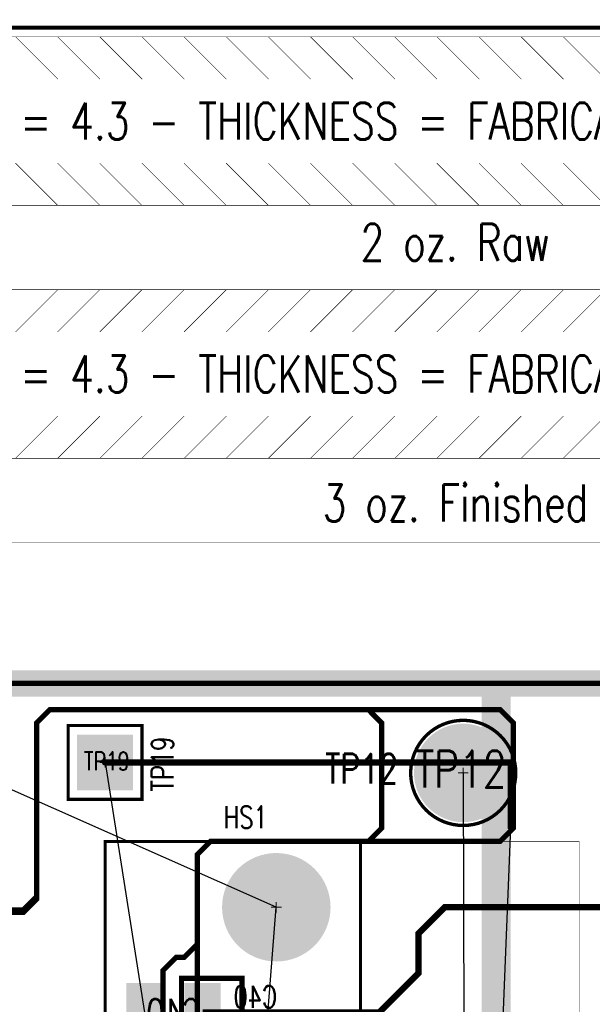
# Model space of a CAD drawing. Extents: x -7.2 to 18.3, y -5.6 to 10.9.
# Tile 84 of 112: x 1 to 2.1, y 7.2 to 9.1. Entities that reach past the tile are written whole.
import ezdxf
from ezdxf.enums import TextEntityAlignment as Align

# ---------------------------------------------------------------- set-up
doc = ezdxf.new("R2010")
doc.units = 0
for name, pattern in [('SIG_22', [2, 1, 1]), ('SIG_6', [2, 1, 1]), ('SIG_9', [2, 1, 1])]:
    doc.linetypes.add(name, pattern=pattern)
for name, color, linetype in [('2D_LINE_02', 112, 'CONTINUOUS'), ('2D_LINE_116', 255, 'CONTINUOUS'), ('2D_LINE_122', 4, 'CONTINUOUS'), ('BOARD_OUTLINE_00', 254, 'CONTINUOUS'), ('COPPER_01', 1, 'CONTINUOUS'), ('COPPER_04', 5, 'CONTINUOUS'), ('DRIL_PLTE_THRU_01', 16, 'CONTINUOUS'), ('DRIL_PLTE_THRU_03', 146, 'CONTINUOUS'), ('DRIL_PLTE_THRU_04', 176, 'CONTINUOUS'), ('DRIL_SYMBOL', 254, 'CONTINUOUS'), ('LINK_00', 2, 'CONTINUOUS'), ('PADS_BOT', 5, 'CONTINUOUS'), ('PADS_INNER', 1, 'CONTINUOUS'), ('PADS_TOP', 1, 'CONTINUOUS'), ('PADS_XR_131', 3, 'CONTINUOUS'), ('PADS_XR_132', 6, 'CONTINUOUS'), ('PADS_XR_133', 254, 'CONTINUOUS'), ('PART_NAME_123', 255, 'CONTINUOUS'), ('PART_NAME_124', 6, 'CONTINUOUS'), ('PART_NAME_129', 2, 'CONTINUOUS'), ('PART_NAME_130', 106, 'CONTINUOUS'), ('PART_TOP_2DLINE_123', 255, 'CONTINUOUS'), ('PART_TOP_2DLINE_129', 2, 'CONTINUOUS'), ('TEXT_122', 4, 'CONTINUOUS'), ('TRACE_01', 1, 'CONTINUOUS'), ('TRACE_04', 5, 'CONTINUOUS')]:
    doc.layers.add(name, color=color, linetype=linetype)
doc.styles.add('W0$0008', font='simplex', dxfattribs={"width": 0.75})
doc.styles.add('W0$001', font='simplex', dxfattribs={"width": 0.75})
doc.styles.add('W0$005', font='simplex', dxfattribs={"width": 0.75})
doc.styles.add('W0$006', font='simplex', dxfattribs={"width": 0.75})
doc.styles.add('W0$008', font='simplex', dxfattribs={"width": 0.75})

# ---------------------------------------------------------------- blocks, each defined once
blk = doc.blocks.new('BOARD_1')
at = {"layer": 'BOARD_OUTLINE_00', "const_width": 0.01}
blk.add_lwpolyline([(-2.0303, 2.4627), (9.0698, 2.4627), (9.0698, -5.5373), (-2.0303, -5.5373)], close=True, dxfattribs=at)
blk = doc.blocks.new('DRAWING_7')
at = {"layer": '2D_LINE_116', "const_width": 0.008}
blk.add_lwpolyline([(-6.1542, 0), (7.2, 0), (7.2, 12.6876), (-6.1542, 12.6876)], close=True, dxfattribs=at)
blk = doc.blocks.new('DRAWING_32')
at = {"layer": '2D_LINE_122', "const_width": 0.001}
blk.add_lwpolyline([(0, 0), (-3.04, 0), (-3.04, -0.32), (0, -0.32)], close=True, dxfattribs=at)
blk = doc.blocks.new('SMOOTH_0$001')
at = {"const_width": 0.0005}
blk.add_lwpolyline([(-0.00025, 0, 1), (0.00025, 0, 1)], format="xyb", close=True, dxfattribs=at)
blk = doc.blocks.new('DRAWING_49')
at = {"layer": '2D_LINE_122', "const_width": 0.001}
blk.add_lwpolyline([(0, 0), (-0.08, 0.08)], dxfattribs=at)
at = {"layer": '2D_LINE_122'}
for p in [(-0.08, 0.08), (0, 0)]:
    blk.add_blockref('SMOOTH_0$001', p, dxfattribs=at)
blk = doc.blocks.new('DRAWING_50')
at = {"layer": '2D_LINE_122', "const_width": 0.001}
blk.add_lwpolyline([(0, 0), (-0.08, 0.08)], dxfattribs=at)
at = {"layer": '2D_LINE_122'}
for p in [(-0.08, 0.08), (0, 0)]:
    blk.add_blockref('SMOOTH_0$001', p, dxfattribs=at)
blk = doc.blocks.new('DRAWING_51')
at = {"layer": '2D_LINE_122', "const_width": 0.001}
blk.add_lwpolyline([(0, 0), (-0.08, 0.08)], dxfattribs=at)
at = {"layer": '2D_LINE_122'}
for p in [(-0.08, 0.08), (0, 0)]:
    blk.add_blockref('SMOOTH_0$001', p, dxfattribs=at)
blk = doc.blocks.new('DRAWING_52')
at = {"layer": '2D_LINE_122', "const_width": 0.001}
blk.add_lwpolyline([(0, 0), (-0.08, 0.08)], dxfattribs=at)
at = {"layer": '2D_LINE_122'}
for p in [(-0.08, 0.08), (0, 0)]:
    blk.add_blockref('SMOOTH_0$001', p, dxfattribs=at)
blk = doc.blocks.new('DRAWING_53')
at = {"layer": '2D_LINE_122', "const_width": 0.001}
blk.add_lwpolyline([(0, 0), (-0.08, 0.08)], dxfattribs=at)
at = {"layer": '2D_LINE_122'}
for p in [(-0.08, 0.08), (0, 0)]:
    blk.add_blockref('SMOOTH_0$001', p, dxfattribs=at)
blk = doc.blocks.new('DRAWING_54')
at = {"layer": '2D_LINE_122', "const_width": 0.001}
blk.add_lwpolyline([(0, 0), (-0.08, 0.08)], dxfattribs=at)
at = {"layer": '2D_LINE_122'}
for p in [(-0.08, 0.08), (0, 0)]:
    blk.add_blockref('SMOOTH_0$001', p, dxfattribs=at)
blk = doc.blocks.new('DRAWING_55')
at = {"layer": '2D_LINE_122', "const_width": 0.001}
blk.add_lwpolyline([(0, 0), (-0.08, 0.08)], dxfattribs=at)
at = {"layer": '2D_LINE_122'}
for p in [(-0.08, 0.08), (0, 0)]:
    blk.add_blockref('SMOOTH_0$001', p, dxfattribs=at)
blk = doc.blocks.new('DRAWING_56')
at = {"layer": '2D_LINE_122', "const_width": 0.001}
blk.add_lwpolyline([(0, 0), (-0.08, 0.08)], dxfattribs=at)
at = {"layer": '2D_LINE_122'}
for p in [(-0.08, 0.08), (0, 0)]:
    blk.add_blockref('SMOOTH_0$001', p, dxfattribs=at)
blk = doc.blocks.new('DRAWING_57')
at = {"layer": '2D_LINE_122', "const_width": 0.001}
blk.add_lwpolyline([(0, 0), (-0.08, 0.08)], dxfattribs=at)
at = {"layer": '2D_LINE_122'}
for p in [(-0.08, 0.08), (0, 0)]:
    blk.add_blockref('SMOOTH_0$001', p, dxfattribs=at)
blk = doc.blocks.new('DRAWING_58')
at = {"layer": '2D_LINE_122', "const_width": 0.001}
blk.add_lwpolyline([(0, 0), (-0.08, 0.08)], dxfattribs=at)
at = {"layer": '2D_LINE_122'}
for p in [(-0.08, 0.08), (0, 0)]:
    blk.add_blockref('SMOOTH_0$001', p, dxfattribs=at)
blk = doc.blocks.new('DRAWING_59')
at = {"layer": '2D_LINE_122', "const_width": 0.001}
blk.add_lwpolyline([(0, 0), (-0.08, 0.08)], dxfattribs=at)
at = {"layer": '2D_LINE_122'}
for p in [(-0.08, 0.08), (0, 0)]:
    blk.add_blockref('SMOOTH_0$001', p, dxfattribs=at)
blk = doc.blocks.new('DRAWING_60')
at = {"layer": '2D_LINE_122', "const_width": 0.001}
blk.add_lwpolyline([(0, 0), (-0.08, 0.08)], dxfattribs=at)
at = {"layer": '2D_LINE_122'}
for p in [(-0.08, 0.08), (0, 0)]:
    blk.add_blockref('SMOOTH_0$001', p, dxfattribs=at)
blk = doc.blocks.new('DRAWING_61')
at = {"layer": '2D_LINE_122', "const_width": 0.001}
blk.add_lwpolyline([(0, 0), (-0.08, 0.08)], dxfattribs=at)
at = {"layer": '2D_LINE_122'}
for p in [(-0.08, 0.08), (0, 0)]:
    blk.add_blockref('SMOOTH_0$001', p, dxfattribs=at)
blk = doc.blocks.new('DRAWING_62')
at = {"layer": '2D_LINE_122', "const_width": 0.001}
blk.add_lwpolyline([(0, 0), (-0.08, 0.08)], dxfattribs=at)
at = {"layer": '2D_LINE_122'}
for p in [(-0.08, 0.08), (0, 0)]:
    blk.add_blockref('SMOOTH_0$001', p, dxfattribs=at)
blk = doc.blocks.new('DRAWING_90')
at = {"layer": '2D_LINE_122', "const_width": 0.001}
blk.add_lwpolyline([(0, 0), (-0.08, 0.08)], dxfattribs=at)
at = {"layer": '2D_LINE_122'}
for p in [(-0.08, 0.08), (0, 0)]:
    blk.add_blockref('SMOOTH_0$001', p, dxfattribs=at)
blk = doc.blocks.new('DRAWING_91')
at = {"layer": '2D_LINE_122', "const_width": 0.001}
blk.add_lwpolyline([(0, 0), (-0.08, 0.08)], dxfattribs=at)
at = {"layer": '2D_LINE_122'}
for p in [(-0.08, 0.08), (0, 0)]:
    blk.add_blockref('SMOOTH_0$001', p, dxfattribs=at)
blk = doc.blocks.new('DRAWING_92')
at = {"layer": '2D_LINE_122', "const_width": 0.001}
blk.add_lwpolyline([(0, 0), (-0.08, 0.08)], dxfattribs=at)
at = {"layer": '2D_LINE_122'}
for p in [(-0.08, 0.08), (0, 0)]:
    blk.add_blockref('SMOOTH_0$001', p, dxfattribs=at)
blk = doc.blocks.new('DRAWING_93')
at = {"layer": '2D_LINE_122', "const_width": 0.001}
blk.add_lwpolyline([(0, 0), (-0.08, 0.08)], dxfattribs=at)
at = {"layer": '2D_LINE_122'}
for p in [(-0.08, 0.08), (0, 0)]:
    blk.add_blockref('SMOOTH_0$001', p, dxfattribs=at)
blk = doc.blocks.new('DRAWING_94')
at = {"layer": '2D_LINE_122', "const_width": 0.001}
blk.add_lwpolyline([(0, 0), (-0.08, 0.08)], dxfattribs=at)
at = {"layer": '2D_LINE_122'}
for p in [(-0.08, 0.08), (0, 0)]:
    blk.add_blockref('SMOOTH_0$001', p, dxfattribs=at)
blk = doc.blocks.new('DRAWING_95')
at = {"layer": '2D_LINE_122', "const_width": 0.001}
blk.add_lwpolyline([(0, 0), (-0.08, 0.08)], dxfattribs=at)
at = {"layer": '2D_LINE_122'}
for p in [(-0.08, 0.08), (0, 0)]:
    blk.add_blockref('SMOOTH_0$001', p, dxfattribs=at)
blk = doc.blocks.new('DRAWING_96')
at = {"layer": '2D_LINE_122', "const_width": 0.001}
blk.add_lwpolyline([(0, 0), (-0.08, 0.08)], dxfattribs=at)
at = {"layer": '2D_LINE_122'}
for p in [(-0.08, 0.08), (0, 0)]:
    blk.add_blockref('SMOOTH_0$001', p, dxfattribs=at)
blk = doc.blocks.new('DRAWING_97')
at = {"layer": '2D_LINE_122', "const_width": 0.001}
blk.add_lwpolyline([(0, 0), (-0.08, 0.08)], dxfattribs=at)
at = {"layer": '2D_LINE_122'}
for p in [(-0.08, 0.08), (0, 0)]:
    blk.add_blockref('SMOOTH_0$001', p, dxfattribs=at)
blk = doc.blocks.new('DRAWING_98')
at = {"layer": '2D_LINE_122', "const_width": 0.001}
blk.add_lwpolyline([(0, 0), (-0.08, 0.08)], dxfattribs=at)
at = {"layer": '2D_LINE_122'}
for p in [(-0.08, 0.08), (0, 0)]:
    blk.add_blockref('SMOOTH_0$001', p, dxfattribs=at)
blk = doc.blocks.new('DRAWING_99')
at = {"layer": '2D_LINE_122', "const_width": 0.001}
blk.add_lwpolyline([(0, 0), (-0.08, 0.08)], dxfattribs=at)
at = {"layer": '2D_LINE_122'}
for p in [(-0.08, 0.08), (0, 0)]:
    blk.add_blockref('SMOOTH_0$001', p, dxfattribs=at)
blk = doc.blocks.new('DRAWING_100')
at = {"layer": '2D_LINE_122', "const_width": 0.001}
blk.add_lwpolyline([(0, 0), (-0.08, 0.08)], dxfattribs=at)
at = {"layer": '2D_LINE_122'}
for p in [(-0.08, 0.08), (0, 0)]:
    blk.add_blockref('SMOOTH_0$001', p, dxfattribs=at)
blk = doc.blocks.new('DRAWING_101')
at = {"layer": '2D_LINE_122', "const_width": 0.001}
blk.add_lwpolyline([(0, 0), (-0.08, 0.08)], dxfattribs=at)
at = {"layer": '2D_LINE_122'}
for p in [(-0.08, 0.08), (0, 0)]:
    blk.add_blockref('SMOOTH_0$001', p, dxfattribs=at)
blk = doc.blocks.new('DRAWING_102')
at = {"layer": '2D_LINE_122', "const_width": 0.001}
blk.add_lwpolyline([(0, 0), (-0.08, 0.08)], dxfattribs=at)
at = {"layer": '2D_LINE_122'}
for p in [(-0.08, 0.08), (0, 0)]:
    blk.add_blockref('SMOOTH_0$001', p, dxfattribs=at)
blk = doc.blocks.new('DRAWING_103')
at = {"layer": '2D_LINE_122', "const_width": 0.001}
blk.add_lwpolyline([(0, 0), (-0.08, 0.08)], dxfattribs=at)
at = {"layer": '2D_LINE_122'}
for p in [(-0.08, 0.08), (0, 0)]:
    blk.add_blockref('SMOOTH_0$001', p, dxfattribs=at)
blk = doc.blocks.new('DRAWING_107')
at = {"layer": '2D_LINE_122', "const_width": 0.001}
blk.add_lwpolyline([(0, 0), (3.36, 0), (3.36, -0.16), (0, -0.16)], close=True, dxfattribs=at)
blk = doc.blocks.new('DRAWING_186')
at = {"layer": '2D_LINE_122', "const_width": 0.001}
blk.add_lwpolyline([(0, 0), (3.36, 0), (3.36, -0.16), (0, -0.16)], close=True, dxfattribs=at)
blk = doc.blocks.new('DRAWING_187')
at = {"layer": '2D_LINE_122', "const_width": 0.001}
blk.add_lwpolyline([(0, 0), (3.36, 0), (3.36, -0.16), (0, -0.16)], close=True, dxfattribs=at)
blk = doc.blocks.new('DRAWING_188')
at = {"layer": '2D_LINE_122', "const_width": 0.001}
blk.add_lwpolyline([(0, 0), (3.04, 0), (3.04, -0.32), (0, -0.32)], close=True, dxfattribs=at)
blk = doc.blocks.new('DRAWING_197')
at = {"layer": '2D_LINE_122', "const_width": 0.001}
blk.add_lwpolyline([(0, 0), (0.08, 0.08)], dxfattribs=at)
at = {"layer": '2D_LINE_122'}
for p in [(0.08, 0.08), (0, 0)]:
    blk.add_blockref('SMOOTH_0$001', p, dxfattribs=at)
blk = doc.blocks.new('DRAWING_198')
at = {"layer": '2D_LINE_122', "const_width": 0.001}
blk.add_lwpolyline([(0, 0), (0.08, 0.08)], dxfattribs=at)
at = {"layer": '2D_LINE_122'}
for p in [(0.08, 0.08), (0, 0)]:
    blk.add_blockref('SMOOTH_0$001', p, dxfattribs=at)
blk = doc.blocks.new('DRAWING_199')
at = {"layer": '2D_LINE_122', "const_width": 0.001}
blk.add_lwpolyline([(0, 0), (0.08, 0.08)], dxfattribs=at)
at = {"layer": '2D_LINE_122'}
for p in [(0.08, 0.08), (0, 0)]:
    blk.add_blockref('SMOOTH_0$001', p, dxfattribs=at)
blk = doc.blocks.new('DRAWING_200')
at = {"layer": '2D_LINE_122', "const_width": 0.001}
blk.add_lwpolyline([(0, 0), (0.08, 0.08)], dxfattribs=at)
at = {"layer": '2D_LINE_122'}
for p in [(0.08, 0.08), (0, 0)]:
    blk.add_blockref('SMOOTH_0$001', p, dxfattribs=at)
blk = doc.blocks.new('DRAWING_201')
at = {"layer": '2D_LINE_122', "const_width": 0.001}
blk.add_lwpolyline([(0, 0), (0.08, 0.08)], dxfattribs=at)
at = {"layer": '2D_LINE_122'}
for p in [(0.08, 0.08), (0, 0)]:
    blk.add_blockref('SMOOTH_0$001', p, dxfattribs=at)
blk = doc.blocks.new('DRAWING_202')
at = {"layer": '2D_LINE_122', "const_width": 0.001}
blk.add_lwpolyline([(0, 0), (0.08, 0.08)], dxfattribs=at)
at = {"layer": '2D_LINE_122'}
for p in [(0.08, 0.08), (0, 0)]:
    blk.add_blockref('SMOOTH_0$001', p, dxfattribs=at)
blk = doc.blocks.new('DRAWING_203')
at = {"layer": '2D_LINE_122', "const_width": 0.001}
blk.add_lwpolyline([(0, 0), (0.08, 0.08)], dxfattribs=at)
at = {"layer": '2D_LINE_122'}
for p in [(0.08, 0.08), (0, 0)]:
    blk.add_blockref('SMOOTH_0$001', p, dxfattribs=at)
blk = doc.blocks.new('DRAWING_204')
at = {"layer": '2D_LINE_122', "const_width": 0.001}
blk.add_lwpolyline([(0, 0), (0.08, 0.08)], dxfattribs=at)
at = {"layer": '2D_LINE_122'}
for p in [(0.08, 0.08), (0, 0)]:
    blk.add_blockref('SMOOTH_0$001', p, dxfattribs=at)
blk = doc.blocks.new('DRAWING_205')
at = {"layer": '2D_LINE_122', "const_width": 0.001}
blk.add_lwpolyline([(0, 0), (0.08, 0.08)], dxfattribs=at)
at = {"layer": '2D_LINE_122'}
for p in [(0.08, 0.08), (0, 0)]:
    blk.add_blockref('SMOOTH_0$001', p, dxfattribs=at)
blk = doc.blocks.new('DRAWING_206')
at = {"layer": '2D_LINE_122', "const_width": 0.001}
blk.add_lwpolyline([(0, 0), (0.08, 0.08)], dxfattribs=at)
at = {"layer": '2D_LINE_122'}
for p in [(0.08, 0.08), (0, 0)]:
    blk.add_blockref('SMOOTH_0$001', p, dxfattribs=at)
blk = doc.blocks.new('DRAWING_207')
at = {"layer": '2D_LINE_122', "const_width": 0.001}
blk.add_lwpolyline([(0, 0), (0.08, 0.08)], dxfattribs=at)
at = {"layer": '2D_LINE_122'}
for p in [(0.08, 0.08), (0, 0)]:
    blk.add_blockref('SMOOTH_0$001', p, dxfattribs=at)
blk = doc.blocks.new('DRAWING_208')
at = {"layer": '2D_LINE_122', "const_width": 0.001}
blk.add_lwpolyline([(0, 0), (0.08, 0.08)], dxfattribs=at)
at = {"layer": '2D_LINE_122'}
for p in [(0.08, 0.08), (0, 0)]:
    blk.add_blockref('SMOOTH_0$001', p, dxfattribs=at)
blk = doc.blocks.new('DRAWING_209')
at = {"layer": '2D_LINE_122', "const_width": 0.001}
blk.add_lwpolyline([(0, 0), (0.08, 0.08)], dxfattribs=at)
at = {"layer": '2D_LINE_122'}
for p in [(0.08, 0.08), (0, 0)]:
    blk.add_blockref('SMOOTH_0$001', p, dxfattribs=at)
blk = doc.blocks.new('DRAWING_210')
at = {"layer": '2D_LINE_122', "const_width": 0.001}
blk.add_lwpolyline([(0, 0), (0.08, 0.08)], dxfattribs=at)
at = {"layer": '2D_LINE_122'}
for p in [(0.08, 0.08), (0, 0)]:
    blk.add_blockref('SMOOTH_0$001', p, dxfattribs=at)
blk = doc.blocks.new('DRAWING_238')
at = {"layer": '2D_LINE_122', "const_width": 0.001}
blk.add_lwpolyline([(0, 0), (0.08, 0.08)], dxfattribs=at)
at = {"layer": '2D_LINE_122'}
for p in [(0.08, 0.08), (0, 0)]:
    blk.add_blockref('SMOOTH_0$001', p, dxfattribs=at)
blk = doc.blocks.new('DRAWING_239')
at = {"layer": '2D_LINE_122', "const_width": 0.001}
blk.add_lwpolyline([(0, 0), (0.08, 0.08)], dxfattribs=at)
at = {"layer": '2D_LINE_122'}
for p in [(0.08, 0.08), (0, 0)]:
    blk.add_blockref('SMOOTH_0$001', p, dxfattribs=at)
blk = doc.blocks.new('DRAWING_240')
at = {"layer": '2D_LINE_122', "const_width": 0.001}
blk.add_lwpolyline([(0, 0), (0.08, 0.08)], dxfattribs=at)
at = {"layer": '2D_LINE_122'}
for p in [(0.08, 0.08), (0, 0)]:
    blk.add_blockref('SMOOTH_0$001', p, dxfattribs=at)
blk = doc.blocks.new('DRAWING_241')
at = {"layer": '2D_LINE_122', "const_width": 0.001}
blk.add_lwpolyline([(0, 0), (0.08, 0.08)], dxfattribs=at)
at = {"layer": '2D_LINE_122'}
for p in [(0.08, 0.08), (0, 0)]:
    blk.add_blockref('SMOOTH_0$001', p, dxfattribs=at)
blk = doc.blocks.new('DRAWING_242')
at = {"layer": '2D_LINE_122', "const_width": 0.001}
blk.add_lwpolyline([(0, 0), (0.08, 0.08)], dxfattribs=at)
at = {"layer": '2D_LINE_122'}
for p in [(0.08, 0.08), (0, 0)]:
    blk.add_blockref('SMOOTH_0$001', p, dxfattribs=at)
blk = doc.blocks.new('DRAWING_243')
at = {"layer": '2D_LINE_122', "const_width": 0.001}
blk.add_lwpolyline([(0, 0), (0.08, 0.08)], dxfattribs=at)
at = {"layer": '2D_LINE_122'}
for p in [(0.08, 0.08), (0, 0)]:
    blk.add_blockref('SMOOTH_0$001', p, dxfattribs=at)
blk = doc.blocks.new('DRAWING_244')
at = {"layer": '2D_LINE_122', "const_width": 0.001}
blk.add_lwpolyline([(0, 0), (0.08, 0.08)], dxfattribs=at)
at = {"layer": '2D_LINE_122'}
for p in [(0.08, 0.08), (0, 0)]:
    blk.add_blockref('SMOOTH_0$001', p, dxfattribs=at)
blk = doc.blocks.new('DRAWING_245')
at = {"layer": '2D_LINE_122', "const_width": 0.001}
blk.add_lwpolyline([(0, 0), (0.08, 0.08)], dxfattribs=at)
at = {"layer": '2D_LINE_122'}
for p in [(0.08, 0.08), (0, 0)]:
    blk.add_blockref('SMOOTH_0$001', p, dxfattribs=at)
blk = doc.blocks.new('DRAWING_246')
at = {"layer": '2D_LINE_122', "const_width": 0.001}
blk.add_lwpolyline([(0, 0), (0.08, 0.08)], dxfattribs=at)
at = {"layer": '2D_LINE_122'}
for p in [(0.08, 0.08), (0, 0)]:
    blk.add_blockref('SMOOTH_0$001', p, dxfattribs=at)
blk = doc.blocks.new('DRAWING_247')
at = {"layer": '2D_LINE_122', "const_width": 0.001}
blk.add_lwpolyline([(0, 0), (0.08, 0.08)], dxfattribs=at)
at = {"layer": '2D_LINE_122'}
for p in [(0.08, 0.08), (0, 0)]:
    blk.add_blockref('SMOOTH_0$001', p, dxfattribs=at)
blk = doc.blocks.new('DRAWING_248')
at = {"layer": '2D_LINE_122', "const_width": 0.001}
blk.add_lwpolyline([(0, 0), (0.08, 0.08)], dxfattribs=at)
at = {"layer": '2D_LINE_122'}
for p in [(0.08, 0.08), (0, 0)]:
    blk.add_blockref('SMOOTH_0$001', p, dxfattribs=at)
blk = doc.blocks.new('DRAWING_249')
at = {"layer": '2D_LINE_122', "const_width": 0.001}
blk.add_lwpolyline([(0, 0), (0.08, 0.08)], dxfattribs=at)
at = {"layer": '2D_LINE_122'}
for p in [(0.08, 0.08), (0, 0)]:
    blk.add_blockref('SMOOTH_0$001', p, dxfattribs=at)
blk = doc.blocks.new('DRAWING_250')
at = {"layer": '2D_LINE_122', "const_width": 0.001}
blk.add_lwpolyline([(0, 0), (0.08, 0.08)], dxfattribs=at)
at = {"layer": '2D_LINE_122'}
for p in [(0.08, 0.08), (0, 0)]:
    blk.add_blockref('SMOOTH_0$001', p, dxfattribs=at)
blk = doc.blocks.new('DRAWING_251')
at = {"layer": '2D_LINE_122', "const_width": 0.001}
blk.add_lwpolyline([(0, 0), (0.08, 0.08)], dxfattribs=at)
at = {"layer": '2D_LINE_122'}
for p in [(0.08, 0.08), (0, 0)]:
    blk.add_blockref('SMOOTH_0$001', p, dxfattribs=at)
blk = doc.blocks.new('SMOOTH_0$05')
at = {"const_width": 0.025}
blk.add_lwpolyline([(-0.0125, 0, 1), (0.0125, 0, 1)], format="xyb", close=True, dxfattribs=at)
blk = doc.blocks.new('DRAWING_274')
at = {"layer": '2D_LINE_02', "const_width": 0.05}
blk.add_lwpolyline([(0, -0.05), (0.4099, -0.05), (0.4099, 0.35), (1.28, 0.35), (1.28, 1.6801), (1.135, 1.6801), (1.135, 2.24), (0.7849, 2.24), (0.7849, 2.465), (0.565, 2.465), (0.565, 4.55), (-1.5751, 4.55), (-1.5751, -0.48), (-0.24, -0.48), (-0.24, 0.015), (-0.49, 0.015), (-0.49, 0.5), (0, 0.5)], close=True, dxfattribs=at)
at = {"layer": '2D_LINE_02'}
blk.add_blockref('SMOOTH_0$05', (0.565, 4.55), dxfattribs=at)
blk = doc.blocks.new('DRAWING_275')
at = {"layer": '2D_LINE_02', "const_width": 0.05}
blk.add_lwpolyline([(-2.0303, 2.4627), (9.0698, 2.4627), (9.0698, -5.5373), (-2.0303, -5.5373)], close=True, dxfattribs=at)
blk = doc.blocks.new('DRAWING_305')
at = {"layer": '2D_LINE_02', "const_width": 0.05}
blk.add_lwpolyline([(-1.185, 0.545), (-1.185, 1.915), (-1.9, 1.915), (-1.9, -0.17)], dxfattribs=at)
at = {"layer": '2D_LINE_02'}
blk.add_blockref('SMOOTH_0$05', (-1.9, 1.915), dxfattribs=at)
blk = doc.blocks.new('SMOOTH_0$01')
at = {"const_width": 0.005}
blk.add_lwpolyline([(-0.0025, 0, 1), (0.0025, 0, 1)], format="xyb", close=True, dxfattribs=at)
blk = doc.blocks.new('COPPER_273')
at = {"layer": 'COPPER_01', "const_width": 0.01}
blk.add_lwpolyline([(-2.1052, -1.2099), (-2.1052, 0.0901), (-2.0802, 0.1151), (-0.9301, 0.1151), (-0.9051, 0.1401), (-0.9051, 0.475), (-0.8801, 0.5), (-0.025, 0.5), (0, 0.475), (0, 0.275), (-0.025, 0.25), (-0.575, 0.25), (-0.6, 0.225), (-0.6, -0.425)], dxfattribs=at)
at = {"layer": 'COPPER_01'}
for p in [(-0.8801, 0.5), (-0.025, 0.5), (-0.9051, 0.475), (0, 0.475), (0, 0.275), (-0.575, 0.25), (-0.025, 0.25), (-0.6, 0.225), (-0.9051, 0.1401), (-0.9301, 0.1151)]:
    blk.add_blockref('SMOOTH_0$01', p, dxfattribs=at)
blk = doc.blocks.new('COPPER_282')
at = {"layer": 'COPPER_04', "const_width": 0.01}
blk.add_lwpolyline([(0, -0.01), (-0.025, 0.015), (-0.6301, 0.015), (-0.6551, -0.01), (-0.6551, -0.3399), (-0.6801, -0.3649), (-1.8302, -0.3649), (-1.8552, -0.3899), (-1.8552, -1.155), (-1.8302, -1.18), (-0.695, -1.18), (-0.67, -1.205), (-0.67, -1.37), (-0.645, -1.395), (-0.415, -1.395), (-0.39, -1.37), (-0.39, -1.365), (-0.24, -1.365), (-0.215, -1.34), (-0.215, -1.28), (-0.24, -1.255), (-0.52, -1.255), (-0.545, -1.23), (-0.545, -0.96), (-0.52, -0.935), (-0.44, -0.935), (-0.415, -0.91), (-0.415, -0.48), (-0.39, -0.455), (-0.375, -0.455), (-0.35, -0.43), (-0.35, -0.26), (-0.325, -0.235), (-0.025, -0.235), (0, -0.21)], close=True, dxfattribs=at)
at = {"layer": 'COPPER_04'}
for p in [(-0.6301, 0.015), (-0.025, 0.015), (-0.6551, -0.01), (0, -0.01), (0, -0.21), (-0.325, -0.235), (-0.025, -0.235), (-0.35, -0.26), (-0.6551, -0.3399), (-1.8302, -0.3649), (-0.6801, -0.3649), (-1.8552, -0.3899), (-0.35, -0.43), (-0.39, -0.455), (-0.375, -0.455), (-0.415, -0.48), (-0.415, -0.91), (-0.52, -0.935), (-0.44, -0.935), (-0.545, -0.96), (-1.8552, -1.155), (-1.8302, -1.18), (-0.695, -1.18), (-0.67, -1.205), (-0.545, -1.23), (-0.52, -1.255), (-0.24, -1.255), (-0.215, -1.28), (-0.215, -1.34), (-0.39, -1.365), (-0.24, -1.365), (-0.67, -1.37), (-0.39, -1.37), (-0.645, -1.395), (-0.415, -1.395)]:
    blk.add_blockref('SMOOTH_0$01', p, dxfattribs=at)
blk = doc.blocks.new('COPPER_283')
at = {"layer": 'COPPER_04', "const_width": 0.01}
blk.add_lwpolyline([(-0.01, 0), (-0.38, 0), (-0.38, 0.325), (-0.495, 0.325), (-0.495, -0.135), (-0.38, -0.135), (-0.38, -0.08), (-0.01, -0.08)], close=True, dxfattribs=at)
at = {"layer": 'COPPER_04'}
for p in [(-0.495, 0.325), (-0.38, 0.325), (-0.38, 0), (-0.01, 0), (-0.38, -0.08), (-0.01, -0.08), (-0.495, -0.135), (-0.38, -0.135)]:
    blk.add_blockref('SMOOTH_0$01', p, dxfattribs=at)
blk = doc.blocks.new('DRIL_HOLE_0')
blk.add_lwpolyline([(0, 0, 1), (0, 0, 1)], format="xyb", close=True)
blk = doc.blocks.new('PAD_13')
at = {"const_width": 0.063}
blk.add_lwpolyline([(-0.053, 0), (0.053, 0)], dxfattribs=at)
blk = doc.blocks.new('PAD_1')
blk.add_lwpolyline([(0, 0, 1), (0, 0, 1)], format="xyb", close=True)
blk = doc.blocks.new('PAD_14')
at = {"const_width": 0.069}
blk.add_lwpolyline([(-0.056, 0), (0.056, 0)], dxfattribs=at)
blk = doc.blocks.new('PAD_15')
at = {"const_width": 0.063}
blk.add_lwpolyline([(-0.052, 0), (0.054, 0)], dxfattribs=at)
blk = doc.blocks.new('STK_BOT_13')
at = {"layer": 'DRIL_PLTE_THRU_01'}
blk.add_blockref('DRIL_HOLE_0', (0, 0), dxfattribs=at)
at = {"layer": 'DRIL_PLTE_THRU_03'}
blk.add_blockref('DRIL_HOLE_0', (0, 0), dxfattribs=at)
at = {"layer": 'DRIL_PLTE_THRU_04'}
blk.add_blockref('DRIL_HOLE_0', (0, 0), dxfattribs=at)
at = {"layer": 'PADS_BOT', "rotation": 90}
blk.add_blockref('PAD_15', (0, 0), dxfattribs=at)
at = {"layer": 'PADS_INNER'}
blk.add_blockref('PAD_1', (0, 0), dxfattribs=at)
at = {"layer": 'PADS_TOP'}
blk.add_blockref('PAD_1', (0, 0), dxfattribs=at)
at = {"layer": 'PADS_XR_131', "rotation": 90}
blk.add_blockref('PAD_14', (0, 0), dxfattribs=at)
at = {"layer": 'PADS_XR_133', "rotation": 90}
blk.add_blockref('PAD_13', (0, 0), dxfattribs=at)
blk = doc.blocks.new('SYM_BOT_11')
for p in [(-0.055, 0), (0.055, 0)]:
    blk.add_blockref('STK_BOT_13', p)
blk = doc.blocks.new('PART_BOT_133')
blk.add_blockref('SYM_BOT_11', (0, 0))
at = {"layer": 'PART_NAME_124', "style": 'W0$006', "width": 0.75}
blk.add_text('C40', height=0.042, dxfattribs=at).set_placement((-0.155, 0.03), align=Align.MIDDLE_CENTER)
at = {"layer": 'PART_NAME_130', "style": 'W0$001', "width": 0.75}
blk.add_text('C40', height=0.0525, dxfattribs=at).set_placement((0, 0), align=Align.MIDDLE_CENTER)
blk = doc.blocks.new('SMOOTH_0$006')
at = {"const_width": 0.003}
blk.add_lwpolyline([(-0.0015, 0, 1), (0.0015, 0, 1)], format="xyb", close=True, dxfattribs=at)
blk = doc.blocks.new('PART_BODY_TOP_366')
at = {"layer": 'PART_TOP_2DLINE_123', "const_width": 0.006}
blk.add_lwpolyline([(-0.07, -0.07), (-0.07, 0.07), (0.07, 0.07), (0.07, -0.07)], close=True, dxfattribs=at)
at = {"layer": 'PART_TOP_2DLINE_129', "const_width": 0.001}
blk.add_lwpolyline([(-0.07, -0.07), (-0.07, 0.07), (0.07, 0.07), (0.07, -0.07)], close=True, dxfattribs=at)
at = {"layer": 'PART_TOP_2DLINE_123'}
for p in [(-0.07, 0.07), (0.07, 0.07), (-0.07, -0.07), (0.07, -0.07)]:
    blk.add_blockref('SMOOTH_0$006', p, dxfattribs=at)
at = {"layer": 'PART_TOP_2DLINE_129'}
for p in [(-0.07, 0.07), (0.07, 0.07), (-0.07, -0.07), (0.07, -0.07)]:
    blk.add_blockref('SMOOTH_0$001', p, dxfattribs=at)
blk = doc.blocks.new('DRIL_SYMBOL_0$063')
at = {"layer": 'DRIL_SYMBOL', "const_width": 0.002}
for points in [[(-0.01, 0), (0.01, 0)], [(0, -0.01), (0, 0.01)]]:
    blk.add_lwpolyline(points, dxfattribs=at)
blk = doc.blocks.new('DRIL_HOLE_0$063')
at = {"const_width": 0.0315}
blk.add_lwpolyline([(-0.01575, 0, 1), (0.01575, 0, 1)], format="xyb", close=True, dxfattribs=at)
blk.add_blockref('DRIL_SYMBOL_0$063', (0, 0))
blk = doc.blocks.new('PAD_79')
at = {"const_width": 0.1}
blk.add_lwpolyline([(-0.05, 0), (0.05, 0)], dxfattribs=at)
blk = doc.blocks.new('PAD_80')
at = {"const_width": 0.106}
blk.add_lwpolyline([(-0.053, 0), (0.053, 0)], dxfattribs=at)
blk = doc.blocks.new('STK_TOP_47')
at = {"layer": 'DRIL_PLTE_THRU_01'}
blk.add_blockref('DRIL_HOLE_0$063', (0, 0), dxfattribs=at)
at = {"layer": 'DRIL_PLTE_THRU_03'}
blk.add_blockref('DRIL_HOLE_0$063', (0, 0), dxfattribs=at)
at = {"layer": 'DRIL_PLTE_THRU_04'}
blk.add_blockref('DRIL_HOLE_0$063', (0, 0), dxfattribs=at)
at = {"layer": 'PADS_BOT'}
blk.add_blockref('PAD_79', (0, 0), dxfattribs=at)
at = {"layer": 'PADS_INNER'}
blk.add_blockref('PAD_79', (0, 0), dxfattribs=at)
at = {"layer": 'PADS_TOP'}
blk.add_blockref('PAD_79', (0, 0), dxfattribs=at)
at = {"layer": 'PADS_XR_131'}
blk.add_blockref('PAD_80', (0, 0), dxfattribs=at)
at = {"layer": 'PADS_XR_132'}
blk.add_blockref('PAD_80', (0, 0), dxfattribs=at)
blk = doc.blocks.new('SYM_TOP_39')
for name in ['PART_BODY_TOP_366', 'STK_TOP_47']:
    blk.add_blockref(name, (0, 0))
blk = doc.blocks.new('PART_TOP_397')
blk.add_blockref('SYM_TOP_39', (0, 0))
at = {"layer": 'PART_NAME_123', "style": 'W0$005', "width": 0.75}
blk.add_text('TP19', height=0.042, rotation=90, dxfattribs=at).set_placement((0.13, -0.055))
at = {"layer": 'PART_NAME_129', "style": 'W0$001', "width": 0.75}
blk.add_text('TP19', height=0.035, dxfattribs=at).set_placement((-0.0401, -0.0149))
blk = doc.blocks.new('PART_BODY_TOP_389')
at = {"layer": 'PART_TOP_2DLINE_123', "const_width": 0.006}
blk.add_lwpolyline([(-1, 0.325), (1, 0.325), (1, -0.16), (-1, -0.16)], close=True, dxfattribs=at)
blk.add_lwpolyline([(1, -0.16), (-1, -0.16)], dxfattribs=at)
at = {"layer": 'PART_TOP_2DLINE_129', "const_width": 0.001}
blk.add_lwpolyline([(-1.05, 0.325), (1, 0.325), (1, -0.575), (-1.05, -0.575)], close=True, dxfattribs=at)
blk.add_lwpolyline([(1, -0.16), (-1.05, -0.16)], dxfattribs=at)
at = {"layer": 'PART_TOP_2DLINE_123'}
for p in [(1, 0.325), (1, -0.16), (1, -0.16)]:
    blk.add_blockref('SMOOTH_0$006', p, dxfattribs=at)
at = {"layer": 'PART_TOP_2DLINE_129'}
for p in [(1, 0.325), (1, -0.16), (1, -0.575)]:
    blk.add_blockref('SMOOTH_0$001', p, dxfattribs=at)
blk = doc.blocks.new('DRIL_SYMBOL_0$125')
at = {"layer": 'DRIL_SYMBOL', "const_width": 0.002}
for points in [[(-0.01, 0), (0.01, 0)], [(0, -0.01), (0, 0.01)]]:
    blk.add_lwpolyline(points, dxfattribs=at)
blk = doc.blocks.new('DRIL_HOLE_0$125')
at = {"const_width": 0.0625}
blk.add_lwpolyline([(-0.03125, 0, 1), (0.03125, 0, 1)], format="xyb", close=True, dxfattribs=at)
blk.add_blockref('DRIL_SYMBOL_0$125', (0, 0))
blk = doc.blocks.new('PAD_119')
at = {"const_width": 0.1}
blk.add_lwpolyline([(0, -0.05, 1), (0, 0.05, 1)], format="xyb", close=True, dxfattribs=at)
blk = doc.blocks.new('PAD_122')
at = {"const_width": 0.103}
blk.add_lwpolyline([(0, -0.0515, 1), (0, 0.0515, 1)], format="xyb", close=True, dxfattribs=at)
blk = doc.blocks.new('STK_TOP_75')
at = {"layer": 'DRIL_PLTE_THRU_01'}
blk.add_blockref('DRIL_HOLE_0$125', (0, 0), dxfattribs=at)
at = {"layer": 'DRIL_PLTE_THRU_03'}
blk.add_blockref('DRIL_HOLE_0$125', (0, 0), dxfattribs=at)
at = {"layer": 'DRIL_PLTE_THRU_04'}
blk.add_blockref('DRIL_HOLE_0$125', (0, 0), dxfattribs=at)
at = {"layer": 'PADS_BOT'}
blk.add_blockref('PAD_119', (0, 0), dxfattribs=at)
at = {"layer": 'PADS_INNER'}
blk.add_blockref('PAD_119', (0, 0), dxfattribs=at)
at = {"layer": 'PADS_TOP'}
blk.add_blockref('PAD_119', (0, 0), dxfattribs=at)
at = {"layer": 'PADS_XR_131'}
blk.add_blockref('PAD_122', (0, 0), dxfattribs=at)
at = {"layer": 'PADS_XR_132'}
blk.add_blockref('PAD_122', (0, 0), dxfattribs=at)
blk = doc.blocks.new('SYM_TOP_62')
for name, p in [('PART_BODY_TOP_389', (0, 0)), ('STK_TOP_75', (0.875, 0))]:
    blk.add_blockref(name, p)
blk = doc.blocks.new('PART_TOP_422')
blk.add_blockref('SYM_TOP_62', (0, 0))
at = {"layer": 'PART_NAME_123', "style": 'W0$006', "width": 0.75}
blk.add_text('HS1', height=0.042, rotation=270, dxfattribs=at).set_placement((1.025, 0.1))
blk = doc.blocks.new('PART_BODY_TOP_421')
at = {"layer": 'PART_TOP_2DLINE_123', "const_width": 0.006}
blk.add_lwpolyline([(-0.1, 0, 1), (0.1, 0, 1)], format="xyb", close=True, dxfattribs=at)
at = {"layer": 'PART_TOP_2DLINE_129', "const_width": 0.001}
blk.add_lwpolyline([(-0.0971, 0, 1), (0.0971, 0, 1)], format="xyb", close=True, dxfattribs=at)
blk = doc.blocks.new('DRIL_SYMBOL_0$141')
at = {"layer": 'DRIL_SYMBOL', "const_width": 0.002}
for points in [[(-0.01, 0), (0.01, 0)], [(0, -0.01), (0, 0.01)]]:
    blk.add_lwpolyline(points, dxfattribs=at)
blk = doc.blocks.new('DRIL_HOLE_0$141')
at = {"const_width": 0.0705}
blk.add_lwpolyline([(-0.03525, 0, 1), (0.03525, 0, 1)], format="xyb", close=True, dxfattribs=at)
blk.add_blockref('DRIL_SYMBOL_0$141', (0, 0))
blk = doc.blocks.new('PAD_125')
at = {"const_width": 0.0905}
blk.add_lwpolyline([(0, -0.04525, 1), (0, 0.04525, 1)], format="xyb", close=True, dxfattribs=at)
blk = doc.blocks.new('PAD_162')
at = {"const_width": 0.0935}
blk.add_lwpolyline([(0, -0.04675, 1), (0, 0.04675, 1)], format="xyb", close=True, dxfattribs=at)
blk = doc.blocks.new('STK_TOP_95')
at = {"layer": 'DRIL_PLTE_THRU_01'}
blk.add_blockref('DRIL_HOLE_0$141', (0, 0), dxfattribs=at)
at = {"layer": 'DRIL_PLTE_THRU_03'}
blk.add_blockref('DRIL_HOLE_0$141', (0, 0), dxfattribs=at)
at = {"layer": 'DRIL_PLTE_THRU_04'}
blk.add_blockref('DRIL_HOLE_0$141', (0, 0), dxfattribs=at)
at = {"layer": 'PADS_BOT'}
blk.add_blockref('PAD_125', (0, 0), dxfattribs=at)
at = {"layer": 'PADS_INNER'}
blk.add_blockref('PAD_125', (0, 0), dxfattribs=at)
at = {"layer": 'PADS_TOP'}
blk.add_blockref('PAD_125', (0, 0), dxfattribs=at)
at = {"layer": 'PADS_XR_131'}
blk.add_blockref('PAD_162', (0, 0), dxfattribs=at)
at = {"layer": 'PADS_XR_132'}
blk.add_blockref('PAD_162', (0, 0), dxfattribs=at)
blk = doc.blocks.new('SYM_TOP_94')
for name in ['PART_BODY_TOP_421', 'STK_TOP_95']:
    blk.add_blockref(name, (0, 0))
blk = doc.blocks.new('PART_TOP_576')
blk.add_blockref('SYM_TOP_94', (0, 0))
at = {"layer": 'PART_NAME_123', "style": 'W0$008', "width": 0.75}
blk.add_text('TP12', height=0.056, dxfattribs=at).set_placement((-0.2621, -0.02))
at = {"layer": 'PART_NAME_129', "style": 'W0$001', "width": 0.75}
blk.add_text('TP12', height=0.07, dxfattribs=at).set_placement((-0.0911, -0.028))
blk = doc.blocks.new('SMOOTH_0$012')
at = {"const_width": 0.006}
blk.add_lwpolyline([(-0.003, 0, 1), (0.003, 0, 1)], format="xyb", close=True, dxfattribs=at)

msp = doc.modelspace()

# ---------------------------------------------------------------- linework, layer by layer
at = {"layer": 'LINK_00', "linetype": 'SIG_22'}
for p, q in [((1.5252, 7.3749), (0.905, 7.65)), ((1.4402, 6.2999), (1.5252, 7.3749))]:
    msp.add_line(p, q, dxfattribs=at)
at = {"layer": 'LINK_00', "linetype": 'SIG_6'}
for p, q in [((1.2001, 7.6499), (1.2752, 7.1749)), ((1.8801, 7.63), (1.8851, 5.345)), ((1.8851, 5.345), (1.9702, 7.527))]:
    msp.add_line(p, q, dxfattribs=at)
at = {"layer": 'TRACE_01', "linetype": 'SIG_6', "const_width": 0.012}
msp.add_lwpolyline([(1.9702, 7.527), (1.9702, 7.6499), (1.2001, 7.6499)], dxfattribs=at)
at = {"layer": 'TRACE_04', "linetype": 'SIG_9', "const_width": 0.012}
msp.add_lwpolyline([(1.3852, 7.1749), (1.7202, 7.1749), (1.7952, 7.2499), (1.7952, 7.325), (1.8452, 7.375), (2.625, 7.375), (2.9, 7.65)], dxfattribs=at)

# ---------------------------------------------------------------- block references
for name, p in [('DRAWING_107', (0.2302, 9.1874)), ('DRAWING_7', (4.6143, -3.6427)), ('DRAWING_32', (3.4302, 9.0274)), ('DRAWING_62', (1.1102, 8.9474)), ('DRAWING_61', (1.1902, 8.9474)), ('DRAWING_60', (1.2702, 8.9474)), ('DRAWING_59', (1.3502, 8.9474)), ('DRAWING_58', (1.4302, 8.9474)), ('DRAWING_57', (1.5102, 8.9474)), ('DRAWING_56', (1.5902, 8.9474)), ('DRAWING_55', (1.6702, 8.9474)), ('DRAWING_54', (1.7502, 8.9474)), ('DRAWING_53', (1.8302, 8.9474)), ('DRAWING_52', (1.9102, 8.9474)), ('DRAWING_51', (1.9902, 8.9474)), ('DRAWING_50', (2.0702, 8.9474)), ('DRAWING_49', (2.1502, 8.9474)), ('DRAWING_103', (1.1102, 8.7074)), ('DRAWING_102', (1.1902, 8.7074)), ('DRAWING_101', (1.2702, 8.7074)), ('DRAWING_100', (1.3502, 8.7074)), ('DRAWING_99', (1.4302, 8.7074)), ('DRAWING_98', (1.5102, 8.7074)), ('DRAWING_97', (1.5902, 8.7074)), ('DRAWING_96', (1.6702, 8.7074)), ('DRAWING_95', (1.7502, 8.7074)), ('DRAWING_94', (1.8302, 8.7074)), ('DRAWING_93', (1.9102, 8.7074)), ('DRAWING_92', (1.9902, 8.7074)), ('DRAWING_91', (2.0702, 8.7074)), ('DRAWING_90', (2.1502, 8.7074)), ('DRAWING_187', (0.2302, 8.7074)), ('DRAWING_188', (0.3902, 8.5474)), ('DRAWING_197', (1.0302, 8.4674)), ('DRAWING_198', (1.1102, 8.4674)), ('DRAWING_199', (1.1902, 8.4674)), ('DRAWING_200', (1.2702, 8.4674)), ('DRAWING_201', (1.3502, 8.4674)), ('DRAWING_202', (1.4302, 8.4674)), ('DRAWING_203', (1.5102, 8.4674)), ('DRAWING_204', (1.5902, 8.4674)), ('DRAWING_205', (1.6702, 8.4674)), ('DRAWING_206', (1.7502, 8.4674)), ('DRAWING_207', (1.8302, 8.4674)), ('DRAWING_208', (1.9102, 8.4674)), ('DRAWING_209', (1.9902, 8.4674)), ('DRAWING_210', (2.0702, 8.4674)), ('DRAWING_238', (1.0302, 8.2274)), ('DRAWING_239', (1.1102, 8.2274)), ('DRAWING_240', (1.1902, 8.2274)), ('DRAWING_241', (1.2702, 8.2274)), ('DRAWING_242', (1.3502, 8.2274)), ('DRAWING_243', (1.4302, 8.2274)), ('DRAWING_244', (1.5102, 8.2274)), ('DRAWING_245', (1.5902, 8.2274)), ('DRAWING_246', (1.6702, 8.2274)), ('DRAWING_247', (1.7502, 8.2274)), ('DRAWING_248', (1.8302, 8.2274)), ('DRAWING_249', (1.9102, 8.2274)), ('DRAWING_250', (1.9902, 8.2274)), ('DRAWING_251', (2.0702, 8.2274)), ('DRAWING_186', (0.2302, 8.2274)), ('DRAWING_274', (1.3752, 3.2499)), ('DRAWING_275', (1.8304, 5.3372)), ('DRAWING_305', (3.8451, 5.885)), ('BOARD_1', (1.8304, 5.3372)), ('PART_TOP_397', (1.2001, 7.6499)), ('PART_TOP_576', (1.8801, 7.63))]:
    msp.add_blockref(name, p)
at = {"linetype": 'SIG_6'}
for name, p in [('COPPER_273', (1.9752, 7.2499)), ('COPPER_282', (1.7252, 7.7349))]:
    msp.add_blockref(name, p, dxfattribs=at)
at = {"rotation": 90}
msp.add_blockref('PART_TOP_422', (1.5252, 6.4999), dxfattribs=at)
at = {"xscale": -1}
msp.add_blockref('PART_BOT_133', (1.3302, 7.1749), dxfattribs=at)
at = {"linetype": 'SIG_9'}
msp.add_blockref('COPPER_283', (1.8402, 6.9149), dxfattribs=at)
at = {"layer": 'TRACE_01'}
for p in [(1.2001, 7.6499), (1.9702, 7.6499), (1.9702, 7.527)]:
    msp.add_blockref('SMOOTH_0$012', p, dxfattribs=at)
at = {"layer": 'TRACE_04'}
for p in [(1.8452, 7.375), (1.7952, 7.325), (1.7952, 7.2499)]:
    msp.add_blockref('SMOOTH_0$012', p, dxfattribs=at)

# ---------------------------------------------------------------- texts
at = {"layer": 'TEXT_122', "style": 'W0$0008', "width": 0.75}
for s, p in [('Er = 4.3 - THICKNESS = FABRICATOR MAY DETERMINE', (1.9102, 8.8674)), ('2 oz. Raw', (1.8652, 8.6374)), ('Er = 4.3 - THICKNESS = FABRICATOR MAY DETERMINE', (1.9102, 8.3874)), ('3 oz. Finished', (1.8652, 8.1424))]:
    msp.add_text(s, height=0.07, dxfattribs=at).set_placement(p, align=Align.MIDDLE_CENTER)

doc.saveas('drawing.dxf')
